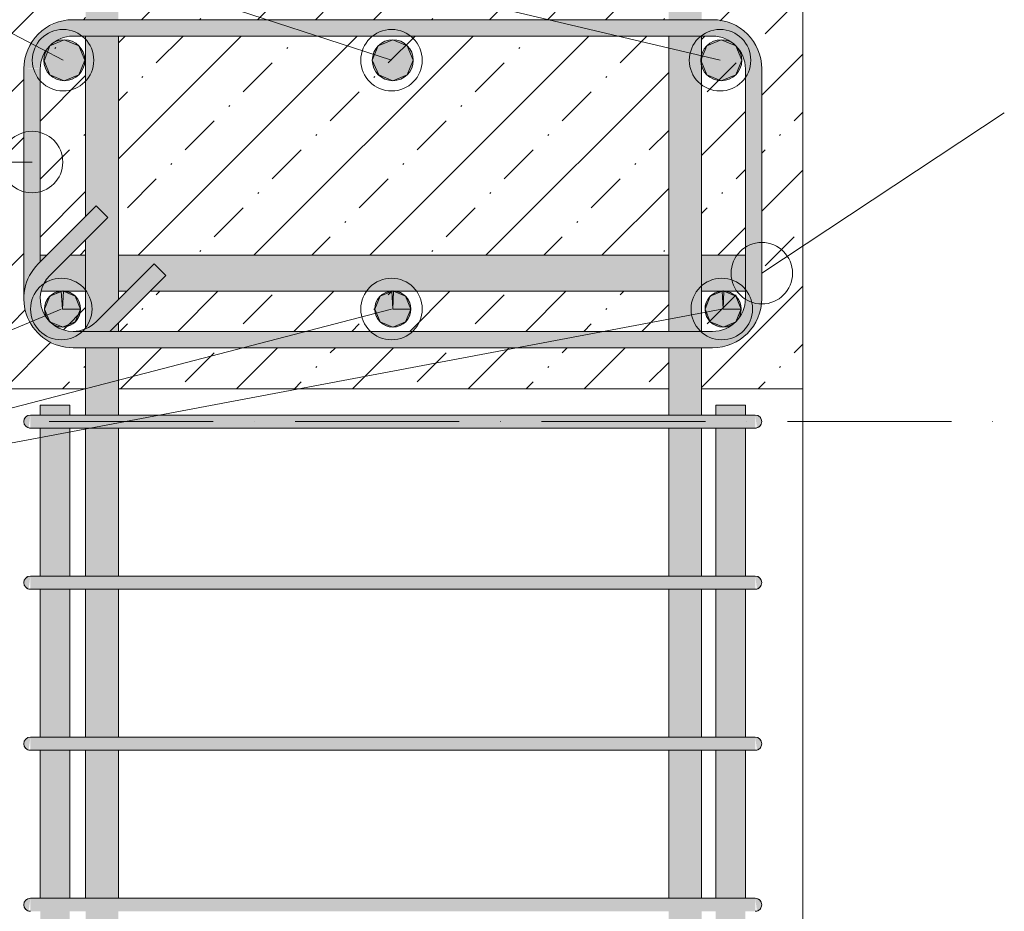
# Model space of a CAD drawing. Header units: millimetres. Extents: x 4307 to 42792, y 1610 to 10025.
# Tile 186 of 256: x 27099 to 27699, y 5301 to 5845. Entities that reach past the tile are written whole.
import ezdxf

# ---------------------------------------------------------------- set-up
doc = ezdxf.new("R2010")
doc.units = ezdxf.units.MM
doc.linetypes.add('Čerchovaná', pattern=[150, 100, -25, 0, -25])
for name, color, linetype, lineweight in [('A-FLOR-LEVL', 51, 'Continuous', 5), ('S-BEAM', 12, 'Continuous', 9), ('S-COLS', 52, 'Continuous', 9), ('S-RBAR', 171, 'Continuous', 5), ('S-RBAR-IDEN', 171, 'Continuous', 5)]:
    doc.layers.add(name, color=color, linetype=linetype, lineweight=lineweight)

msp = doc.modelspace()

# ---------------------------------------------------------------- hatches: boundary and pattern name
at = {"layer": 'S-BEAM', "lineweight": 5}
h = msp.add_hatch(dxfattribs=at)
h.set_pattern_fill('FP_2', color=256, style=0, pattern_type=2)
h.set_pattern_definition([(45, (27111.52, 5500.453), (-35.3553, 35.3553), []), (45, (27146.873, 5500.453), (-17.6777, 53.033), [25, -12.5, 0.8382, -11.662])])
h.paths.add_polyline_path([(27076.46, 5620), (27139.14, 5620), (27139.14, 5645), (27130.83, 5645.08), (27123.69, 5646.02), (27116.46, 5649.02), (27110.25, 5653.79), (27105.12, 5660.86), (27102.48, 5667.24), (27101.46, 5675), (27101.46, 5815), (27102.48, 5822.76), (27105.48, 5830), (27110.25, 5836.21), (27117.32, 5841.34), (27124.39, 5844.07), (27131.46, 5845), (27139.14, 5845), (27139.14, 5870), (27076.46, 5870), (27076.46, 5643.46)])
h.paths.add_polyline_path([(27576.46, 5620), (27576.46, 5870), (27514.68, 5870), (27514.68, 5845), (27521.46, 5845), (27529.22, 5843.98), (27537.14, 5840.46), (27542.67, 5836.21), (27547.8, 5829.14), (27550.44, 5822.76), (27551.46, 5815), (27551.46, 5675), (27550.04, 5666.27), (27547.44, 5660), (27542.67, 5653.79), (27535.6, 5648.66), (27529.22, 5646.02), (27521.46, 5645), (27514.68, 5645), (27514.68, 5620), (27575.84, 5620)])
h.paths.add_polyline_path([(27494.68, 5620), (27494.68, 5645), (27159.14, 5645), (27159.14, 5620), (27472.65, 5620)])
h.paths.add_polyline_path([(27163.08, 5655), (27494.68, 5655), (27494.68, 5679.45), (27178.33, 5679.45), (27159.14, 5660.25), (27159.14, 5655)])
h.paths.add_polyline_path([(27514.68, 5655), (27521.46, 5655), (27526.64, 5655.68), (27531.46, 5657.68), (27535.6, 5660.86), (27538.78, 5665), (27540.88, 5670.61), (27541.46, 5675), (27541.46, 5679.45), (27514.68, 5679.45), (27514.68, 5655.68)])
h.paths.add_polyline_path([(27131.46, 5655), (27137.28, 5655.95), (27139.14, 5657.03), (27139.14, 5679.45), (27112.04, 5679.45), (27111.49, 5674.79), (27112.14, 5669.82), (27114.14, 5665), (27117.94, 5660.38), (27121.46, 5657.68), (27126.28, 5655.68), (27130.83, 5655.08)])
h.paths.add_polyline_path([(27159.14, 5674.39), (27164.19, 5679.45), (27159.14, 5679.45)])
h.paths.add_polyline_path([(27111.49, 5701.45), (27115.48, 5701.45), (27139.14, 5725.1), (27139.14, 5835), (27131.46, 5835), (27126.28, 5834.32), (27121.46, 5832.32), (27117.32, 5829.14), (27114.14, 5825), (27112.11, 5819.93), (27111.46, 5815), (27111.46, 5701.45)])
h.paths.add_polyline_path([(27139.14, 5701.45), (27139.14, 5710.96), (27129.62, 5701.45)])
h.paths.add_polyline_path([(27541.46, 5701.45), (27541.46, 5815), (27540.78, 5820.18), (27538.78, 5825), (27535.6, 5829.14), (27531.46, 5832.32), (27526.64, 5834.32), (27521.46, 5835), (27514.68, 5835), (27514.68, 5701.45), (27524.24, 5701.45)])
h.paths.add_polyline_path([(27163.08, 5701.45), (27494.68, 5701.45), (27494.68, 5835), (27159.14, 5835), (27159.14, 5701.45)])
h.paths.add_polyline_path([(27317.86, 5845), (27494.68, 5845), (27494.68, 5870), (27159.14, 5870), (27159.14, 5845), (27214.68, 5845)])
at = {"layer": 'S-RBAR'}
h = msp.add_hatch(color=7, dxfattribs=at)
h.paths.add_polyline_path([(27139.14, 4820), (27159.14, 4820), (27159.14, 4908.83), (27139.14, 4908.83), (27139.14, 4856.1)])
h.paths.add_polyline_path([(27159.14, 4916.83), (27159.14, 5007), (27139.14, 5007), (27139.14, 4916.83)])
h.paths.add_polyline_path([(27139.14, 5015), (27159.14, 5015), (27159.14, 5105.17), (27139.14, 5105.17), (27139.14, 5073.3)])
h.paths.add_polyline_path([(27159.14, 5113.17), (27159.14, 5203.33), (27139.14, 5203.33), (27139.14, 5113.17)])
h.paths.add_polyline_path([(27159.14, 5211.33), (27159.14, 5301.5), (27139.14, 5301.5), (27139.14, 5211.33)])
h.paths.add_polyline_path([(27139.14, 5309.5), (27159.14, 5309.5), (27159.14, 5399.67), (27139.14, 5399.67), (27139.14, 5399.11)])
h.paths.add_polyline_path([(27159.14, 5407.67), (27159.14, 5497.83), (27139.14, 5497.83), (27139.14, 5407.67)])
h.paths.add_polyline_path([(27139.14, 5505.83), (27159.14, 5505.83), (27159.14, 5596), (27139.14, 5596), (27139.14, 5507.71)])
h.paths.add_polyline_path([(27159.14, 5604), (27159.14, 5645), (27139.14, 5645), (27139.14, 5604)])
h.paths.add_polyline_path([(27159.14, 5655), (27159.14, 5660.25), (27153.89, 5655)])
h.paths.add_polyline_path([(27139.14, 5656.72), (27141.46, 5657.68), (27146.46, 5661.72), (27159.14, 5674.39), (27159.14, 5835), (27139.14, 5835), (27139.14, 5725.1), (27145.6, 5731.57), (27152.67, 5724.5), (27139.14, 5710.96), (27139.14, 5657.03)])
h.paths.add_polyline_path([(27159.14, 5845), (27159.14, 5916), (27139.14, 5916), (27139.14, 5845)])
h.paths.add_polyline_path([(27159.14, 5924), (27159.14, 6016), (27139.14, 6016), (27139.14, 5924)])
h.paths.add_polyline_path([(27139.14, 6024), (27159.14, 6024), (27159.14, 6116), (27139.14, 6116), (27139.14, 6050.71)])
h.paths.add_polyline_path([(27139.14, 6124), (27159.14, 6124), (27159.14, 6216), (27139.14, 6216), (27139.14, 6159.31)])
h.paths.add_polyline_path([(27139.14, 6224), (27159.14, 6224), (27159.14, 6316), (27139.14, 6316), (27139.14, 6267.91)])
h.paths.add_polyline_path([(27159.14, 6324), (27159.14, 6416), (27139.14, 6416), (27139.14, 6324)])
h.paths.add_polyline_path([(27159.14, 6424), (27159.14, 6516), (27139.14, 6516), (27139.14, 6424)])
h.paths.add_polyline_path([(27159.14, 6524), (27159.14, 6616), (27139.14, 6616), (27139.14, 6524)])
h.paths.add_polyline_path([(27159.14, 6624), (27159.14, 6670), (27139.14, 6670), (27139.14, 6624)])
h = msp.add_hatch(color=7, dxfattribs=at)
h.paths.add_polyline_path([(27139.14, 4820), (27159.14, 4820), (27159.14, 4908.83), (27139.14, 4908.83), (27139.14, 4856.1)])
h.paths.add_polyline_path([(27159.14, 4916.83), (27159.14, 5007), (27139.14, 5007), (27139.14, 4916.83)])
h.paths.add_polyline_path([(27139.14, 5015), (27159.14, 5015), (27159.14, 5105.17), (27139.14, 5105.17), (27139.14, 5073.3)])
h.paths.add_polyline_path([(27159.14, 5113.17), (27159.14, 5203.33), (27139.14, 5203.33), (27139.14, 5113.17)])
h.paths.add_polyline_path([(27159.14, 5211.33), (27159.14, 5301.5), (27139.14, 5301.5), (27139.14, 5211.33)])
h.paths.add_polyline_path([(27139.14, 5309.5), (27159.14, 5309.5), (27159.14, 5399.67), (27139.14, 5399.67), (27139.14, 5399.11)])
h.paths.add_polyline_path([(27159.14, 5407.67), (27159.14, 5497.83), (27139.14, 5497.83), (27139.14, 5407.67)])
h.paths.add_polyline_path([(27139.14, 5505.83), (27159.14, 5505.83), (27159.14, 5596), (27139.14, 5596), (27139.14, 5507.71)])
h.paths.add_polyline_path([(27159.14, 5604), (27159.14, 5645), (27139.14, 5645), (27139.14, 5604)])
h.paths.add_polyline_path([(27159.14, 5655), (27159.14, 5660.25), (27153.89, 5655)])
h.paths.add_polyline_path([(27139.14, 5656.72), (27141.46, 5657.68), (27146.46, 5661.72), (27159.14, 5674.39), (27159.14, 5835), (27139.14, 5835), (27139.14, 5725.1), (27145.6, 5731.57), (27152.67, 5724.5), (27139.14, 5710.96), (27139.14, 5657.03)])
h.paths.add_polyline_path([(27159.14, 5845), (27159.14, 5916), (27139.14, 5916), (27139.14, 5845)])
h.paths.add_polyline_path([(27159.14, 5924), (27159.14, 6016), (27139.14, 6016), (27139.14, 5924)])
h.paths.add_polyline_path([(27139.14, 6024), (27159.14, 6024), (27159.14, 6116), (27139.14, 6116), (27139.14, 6050.71)])
h.paths.add_polyline_path([(27139.14, 6124), (27159.14, 6124), (27159.14, 6216), (27139.14, 6216), (27139.14, 6159.31)])
h.paths.add_polyline_path([(27139.14, 6224), (27159.14, 6224), (27159.14, 6316), (27139.14, 6316), (27139.14, 6267.91)])
h.paths.add_polyline_path([(27159.14, 6324), (27159.14, 6416), (27139.14, 6416), (27139.14, 6324)])
h.paths.add_polyline_path([(27159.14, 6424), (27159.14, 6516), (27139.14, 6516), (27139.14, 6424)])
h.paths.add_polyline_path([(27159.14, 6524), (27159.14, 6616), (27139.14, 6616), (27139.14, 6524)])
h.paths.add_polyline_path([(27159.14, 6624), (27159.14, 6670), (27139.14, 6670), (27139.14, 6624)])
h = msp.add_hatch(color=7, dxfattribs=at)
h.paths.add_polyline_path([(27494.68, 4820), (27514.68, 4820), (27514.68, 4908.83), (27494.68, 4908.83), (27494.68, 4856.1)])
h.paths.add_polyline_path([(27514.68, 4916.83), (27514.68, 5007), (27494.68, 5007), (27494.68, 4916.83)])
h.paths.add_polyline_path([(27514.68, 5015), (27514.68, 5105.17), (27494.68, 5105.17), (27494.68, 5015)])
h.paths.add_polyline_path([(27514.68, 5113.17), (27514.68, 5203.33), (27494.68, 5203.33), (27494.68, 5113.17)])
h.paths.add_polyline_path([(27514.68, 5211.33), (27514.68, 5301.5), (27494.68, 5301.5), (27494.68, 5211.33)])
h.paths.add_polyline_path([(27494.68, 5309.5), (27514.68, 5309.5), (27514.68, 5399.67), (27494.68, 5399.67)])
h.paths.add_polyline_path([(27514.68, 5407.67), (27514.68, 5497.83), (27494.68, 5497.83), (27494.68, 5407.67)])
h.paths.add_polyline_path([(27494.68, 5505.83), (27514.68, 5505.83), (27514.68, 5596), (27494.68, 5596), (27494.68, 5507.71)])
h.paths.add_polyline_path([(27514.68, 5604), (27514.68, 5645), (27494.68, 5645), (27494.68, 5604)])
h.paths.add_polyline_path([(27498.44, 5655), (27514.68, 5655), (27514.68, 5835), (27494.68, 5835), (27494.68, 5655)])
h.paths.add_polyline_path([(27498.44, 5845), (27514.68, 5845), (27514.68, 5916), (27494.68, 5916), (27494.68, 5845)])
h.paths.add_polyline_path([(27494.68, 5924), (27514.68, 5924), (27514.68, 6016), (27494.68, 6016), (27494.68, 5942.11)])
h.paths.add_polyline_path([(27514.68, 6024), (27514.68, 6116), (27494.68, 6116), (27494.68, 6024)])
h.paths.add_polyline_path([(27514.68, 6124), (27514.68, 6216), (27494.68, 6216), (27494.68, 6124)])
h.paths.add_polyline_path([(27514.68, 6224), (27514.68, 6316), (27494.68, 6316), (27494.68, 6224)])
h.paths.add_polyline_path([(27514.68, 6324), (27514.68, 6416), (27494.68, 6416), (27494.68, 6324)])
h.paths.add_polyline_path([(27514.68, 6424), (27514.68, 6516), (27494.68, 6516), (27494.68, 6424)])
h.paths.add_polyline_path([(27494.68, 6524), (27514.68, 6524), (27514.68, 6616), (27494.68, 6616), (27494.68, 6593.72)])
h.paths.add_polyline_path([(27494.68, 6624), (27514.68, 6624), (27514.68, 6670), (27494.68, 6670)])
h = msp.add_hatch(color=7, dxfattribs=at)
h.paths.add_polyline_path([(27494.68, 4820), (27514.68, 4820), (27514.68, 4908.83), (27494.68, 4908.83), (27494.68, 4856.1)])
h.paths.add_polyline_path([(27514.68, 4916.83), (27514.68, 5007), (27494.68, 5007), (27494.68, 4916.83)])
h.paths.add_polyline_path([(27514.68, 5015), (27514.68, 5105.17), (27494.68, 5105.17), (27494.68, 5015)])
h.paths.add_polyline_path([(27514.68, 5113.17), (27514.68, 5203.33), (27494.68, 5203.33), (27494.68, 5113.17)])
h.paths.add_polyline_path([(27514.68, 5211.33), (27514.68, 5301.5), (27494.68, 5301.5), (27494.68, 5211.33)])
h.paths.add_polyline_path([(27494.68, 5309.5), (27514.68, 5309.5), (27514.68, 5399.67), (27494.68, 5399.67)])
h.paths.add_polyline_path([(27514.68, 5407.67), (27514.68, 5497.83), (27494.68, 5497.83), (27494.68, 5407.67)])
h.paths.add_polyline_path([(27494.68, 5505.83), (27514.68, 5505.83), (27514.68, 5596), (27494.68, 5596), (27494.68, 5507.71)])
h.paths.add_polyline_path([(27514.68, 5604), (27514.68, 5645), (27494.68, 5645), (27494.68, 5604)])
h.paths.add_polyline_path([(27498.44, 5655), (27514.68, 5655), (27514.68, 5835), (27494.68, 5835), (27494.68, 5655)])
h.paths.add_polyline_path([(27498.44, 5845), (27514.68, 5845), (27514.68, 5916), (27494.68, 5916), (27494.68, 5845)])
h.paths.add_polyline_path([(27494.68, 5924), (27514.68, 5924), (27514.68, 6016), (27494.68, 6016), (27494.68, 5942.11)])
h.paths.add_polyline_path([(27514.68, 6024), (27514.68, 6116), (27494.68, 6116), (27494.68, 6024)])
h.paths.add_polyline_path([(27514.68, 6124), (27514.68, 6216), (27494.68, 6216), (27494.68, 6124)])
h.paths.add_polyline_path([(27514.68, 6224), (27514.68, 6316), (27494.68, 6316), (27494.68, 6224)])
h.paths.add_polyline_path([(27514.68, 6324), (27514.68, 6416), (27494.68, 6416), (27494.68, 6324)])
h.paths.add_polyline_path([(27514.68, 6424), (27514.68, 6516), (27494.68, 6516), (27494.68, 6424)])
h.paths.add_polyline_path([(27494.68, 6524), (27514.68, 6524), (27514.68, 6616), (27494.68, 6616), (27494.68, 6593.72)])
h.paths.add_polyline_path([(27494.68, 6624), (27514.68, 6624), (27514.68, 6670), (27494.68, 6670)])
for color, points in [(7, [(27101.46, 5815), (27111.49, 5815.21), (27112.14, 5820.18), (27114.14, 5825), (27117.32, 5829.14), (27121.46, 5832.32), (27126.28, 5834.32), (27131.46, 5835), (27131.46, 5845), (27123.69, 5843.98), (27115.57, 5840.3), (27110.25, 5836.21), (27105.48, 5830), (27102.48, 5822.76), (27102.11, 5819.93)]), (7, [(27511.34, 5835), (27521.46, 5835), (27521.46, 5845), (27131.46, 5845), (27131.46, 5835), (27498.44, 5835)]), (7, [(27551.46, 5815), (27550.04, 5823.73), (27547.44, 5830), (27542.67, 5836.21), (27535.6, 5841.34), (27529.22, 5843.98), (27521.46, 5845), (27521.46, 5835), (27526.64, 5834.32), (27531.46, 5832.32), (27535.6, 5829.14), (27538.78, 5825), (27540.81, 5819.93), (27541.46, 5815), (27550.04, 5815)]), (256, [(27126.16, 5807.8), (27134.99, 5811.46), (27138.66, 5820.3), (27134.99, 5829.14), (27126.16, 5832.8), (27117.32, 5829.14), (27113.81, 5819.93), (27117.32, 5811.46)]), (256, [(27326.46, 5807.8), (27335.3, 5811.46), (27338.96, 5820.3), (27335.3, 5829.14), (27326.46, 5832.8), (27317.62, 5829.14), (27313.96, 5820.3), (27317.86, 5811.36)]), (256, [(27526.76, 5807.8), (27535.6, 5811.46), (27539.26, 5820.3), (27535.6, 5829.14), (27526.76, 5832.8), (27517.92, 5829.14), (27514.26, 5820.3), (27517.92, 5811.46), (27524.24, 5808.85)]), (7, [(27101.46, 5675), (27102.48, 5682.76), (27105.48, 5690), (27111.46, 5697.76), (27111.46, 5815), (27101.46, 5815), (27101.46, 5677.4)]), (7, [(27550.04, 5675), (27551.46, 5675), (27551.46, 5815), (27541.46, 5815), (27541.46, 5675)]), (7, [(27117.32, 5689.14), (27152.67, 5724.5), (27145.6, 5731.57), (27110.25, 5696.21), (27111.49, 5694.97)]), (7, [(27131.46, 5645), (27131.46, 5655), (27126.28, 5655.68), (27121.46, 5657.68), (27117.32, 5660.86), (27114.14, 5665), (27112.04, 5670.61), (27111.49, 5675.21), (27112.14, 5680.18), (27114.14, 5685), (27117.32, 5689.14), (27110.25, 5696.21), (27105.48, 5690), (27102.48, 5682.76), (27101.46, 5675), (27102.49, 5667.21), (27105.48, 5660), (27110.25, 5653.79), (27116.46, 5649.02), (27124.39, 5645.93), (27130.83, 5645.08)]), (7, [(27151.46, 5655), (27153.89, 5655), (27188.03, 5689.14), (27180.96, 5696.21), (27145.6, 5660.86), (27150.18, 5656.28)]), (256, [(27125.1, 5657.64), (27132.87, 5660.86), (27136.1, 5668.64), (27132.87, 5676.41), (27125.1, 5679.64), (27117.32, 5676.41), (27114.1, 5668.64), (27117.32, 5660.86), (27124.39, 5657.93)]), (256, [(27125.1, 5657.64), (27132.87, 5660.86), (27136.1, 5668.64), (27132.87, 5676.41), (27125.56, 5679.45), (27124.39, 5679.34), (27117.32, 5676.41), (27114.14, 5668.53), (27117.32, 5660.86), (27124.39, 5657.93)]), (256, [(27326.46, 5657.64), (27334.24, 5660.86), (27337.46, 5668.64), (27334.24, 5676.41), (27326.46, 5679.64), (27318.68, 5676.41), (27315.46, 5668.64), (27318.68, 5660.86)]), (256, [(27326.46, 5657.64), (27334.24, 5660.86), (27337.46, 5668.64), (27334.24, 5676.41), (27326.92, 5679.45), (27326, 5679.45), (27318.68, 5676.41), (27315.46, 5668.64), (27318.68, 5660.86)]), (256, [(27527.82, 5657.64), (27535.6, 5660.86), (27538.82, 5668.64), (27535.6, 5676.41), (27527.82, 5679.64), (27520.05, 5676.41), (27516.82, 5668.64), (27520.05, 5660.86), (27524.24, 5659.12)]), (256, [(27527.82, 5657.64), (27535.6, 5660.86), (27538.78, 5668.74), (27535.6, 5676.41), (27528.28, 5679.45), (27527.36, 5679.45), (27520.05, 5676.41), (27516.82, 5668.64), (27520.05, 5660.86), (27527.72, 5657.68)]), (7, [(27521.46, 5645), (27529.22, 5646.02), (27537.14, 5649.54), (27542.67, 5653.79), (27547.8, 5660.86), (27550.44, 5667.24), (27551.46, 5675), (27541.46, 5675), (27540.78, 5669.82), (27538.78, 5665), (27535.6, 5660.86), (27531.46, 5657.68), (27526.64, 5655.68), (27521.46, 5655), (27521.46, 5646.02)]), (7, [(27140.95, 5655), (27151.46, 5655), (27145.6, 5660.86), (27141.46, 5657.68), (27136.64, 5655.68), (27131.46, 5655), (27139.22, 5655)]), (7, [(27511.34, 5645), (27521.46, 5645), (27521.46, 5655), (27131.46, 5655), (27131.46, 5645), (27498.44, 5645)]), (7, [(27104.42, 5596.14), (27105.46, 5604), (27103.46, 5603.46), (27102, 5602), (27101.46, 5600), (27102, 5598), (27103.46, 5596.54)]), (7, [(27114.56, 5596), (27125.46, 5596), (27125.46, 5604), (27105.46, 5604), (27105.46, 5596), (27111.49, 5596)]), (7, [(27125.46, 5596), (27527.46, 5596), (27527.46, 5604), (27125.46, 5604)]), (7, [(27543.77, 5596), (27547.46, 5596.14), (27547.46, 5604), (27527.46, 5604), (27527.46, 5596), (27541.6, 5596)]), (7, [(27548.49, 5596.14), (27549.46, 5596.54), (27550.92, 5598), (27551.46, 5600), (27550.92, 5602), (27549.46, 5603.46), (27547.46, 5604), (27548.12, 5598.96)]), (7, [(27104.42, 5497.97), (27105.46, 5505.83), (27103.46, 5505.3), (27102, 5503.83), (27101.46, 5501.83), (27102, 5499.83), (27103.46, 5498.37)]), (7, [(27114.56, 5497.83), (27125.46, 5497.83), (27125.46, 5505.83), (27105.46, 5505.83), (27105.46, 5497.83), (27111.49, 5497.83)]), (7, [(27524.24, 5497.83), (27527.46, 5497.83), (27527.46, 5505.83), (27125.46, 5505.83), (27125.46, 5497.83), (27317.86, 5497.83)]), (7, [(27543.77, 5497.83), (27547.46, 5497.97), (27547.46, 5505.83), (27527.46, 5505.83), (27527.46, 5497.83), (27541.6, 5497.83)]), (7, [(27548.49, 5497.97), (27549.46, 5498.37), (27550.92, 5499.83), (27551.46, 5501.83), (27550.92, 5503.83), (27549.46, 5505.3), (27547.46, 5505.83), (27548.12, 5500.8)]), (7, [(27104.42, 5399.8), (27105.46, 5407.67), (27103.46, 5407.13), (27102, 5405.67), (27101.46, 5403.67), (27102, 5401.67), (27103.46, 5400.2)]), (7, [(27121.63, 5399.67), (27125.46, 5399.67), (27125.46, 5407.67), (27105.46, 5407.67), (27105.46, 5399.67), (27121.31, 5399.67)]), (7, [(27524.24, 5399.67), (27527.46, 5399.67), (27527.46, 5407.67), (27125.46, 5407.67), (27125.46, 5399.67), (27317.86, 5399.67)]), (7, [(27545.94, 5399.67), (27547.46, 5399.8), (27547.46, 5407.67), (27527.46, 5407.67), (27527.46, 5399.67), (27543.77, 5399.67)]), (7, [(27548.49, 5399.8), (27549.46, 5400.2), (27550.92, 5401.67), (27551.46, 5403.67), (27550.92, 5405.67), (27549.46, 5407.13), (27547.46, 5407.67), (27548.12, 5402.63)]), (7, [(27104.42, 5301.64), (27105.46, 5309.5), (27103.46, 5308.96), (27102, 5307.5), (27101.46, 5305.5), (27102, 5303.5), (27103.46, 5302.04)]), (7, [(27111.32, 5301.5), (27125.46, 5301.5), (27125.46, 5309.5), (27105.46, 5309.5), (27105.46, 5301.5), (27109.15, 5301.5)]), (7, [(27125.46, 5301.5), (27527.46, 5301.5), (27527.46, 5309.5), (27125.46, 5309.5)]), (7, [(27545.94, 5301.5), (27547.46, 5301.64), (27547.46, 5309.5), (27527.46, 5309.5), (27527.46, 5301.5), (27543.77, 5301.5)]), (7, [(27548.49, 5301.64), (27549.46, 5302.04), (27550.92, 5303.5), (27551.46, 5305.5), (27550.92, 5307.5), (27549.46, 5308.96), (27547.46, 5309.5), (27548.12, 5304.46)])]:
    msp.add_hatch(color=color, dxfattribs=at).paths.add_polyline_path(points)
h = msp.add_hatch(color=256, dxfattribs=at)
edge = h.paths.add_edge_path()
edge.add_arc((27126.16, 5820.3), 12.5, 0, 360)
h = msp.add_hatch(color=256, dxfattribs=at)
edge = h.paths.add_edge_path()
edge.add_arc((27326.46, 5820.3), 12.5, 0, 360)
h = msp.add_hatch(color=256, dxfattribs=at)
edge = h.paths.add_edge_path()
edge.add_arc((27526.76, 5820.3), 12.5, 0, 360)
h = msp.add_hatch(color=7, dxfattribs=at)
h.paths.add_polyline_path([(27114.14, 5679.45), (27139.14, 5679.45), (27139.14, 5701.45), (27129.62, 5701.45), (27117.32, 5689.14), (27113.8, 5684.18), (27112.14, 5679.45)])
h.paths.add_polyline_path([(27178.33, 5679.45), (27494.68, 5679.45), (27494.68, 5701.45), (27159.14, 5701.45), (27159.14, 5679.45), (27164.19, 5679.45), (27180.96, 5696.21), (27188.03, 5689.14)])
h.paths.add_polyline_path([(27524.24, 5679.45), (27541.46, 5679.45), (27541.46, 5701.45), (27514.68, 5701.45), (27514.68, 5679.45)])
h.paths.add_polyline_path([(27111.46, 5697.43), (27115.48, 5701.45), (27111.46, 5701.45), (27111.46, 5697.76)])
h = msp.add_hatch(color=256, dxfattribs=at)
edge = h.paths.add_edge_path()
edge.add_arc((27125.1, 5668.64), 11, 0, 360)
h = msp.add_hatch(color=256, dxfattribs=at)
edge = h.paths.add_edge_path()
edge.add_arc((27125.1, 5668.64), 11, 94.10784, 360)
edge.add_line((27136.1, 5668.64), (27125.1, 5668.64))
edge.add_line((27125.1, 5668.64), (27124.31, 5679.61))
h = msp.add_hatch(color=256, dxfattribs=at)
edge = h.paths.add_edge_path()
edge.add_arc((27125.1, 5668.64), 11, 0, 87.33597)
edge.add_line((27125.61, 5679.62), (27125.1, 5668.64))
edge.add_line((27125.1, 5668.64), (27136.1, 5668.64))
h = msp.add_hatch(color=256, dxfattribs=at)
edge = h.paths.add_edge_path()
edge.add_arc((27326.46, 5668.64), 11, 0, 360)
h = msp.add_hatch(color=256, dxfattribs=at)
edge = h.paths.add_edge_path()
edge.add_arc((27326.46, 5668.64), 11, 92.66403, 360)
edge.add_line((27337.46, 5668.64), (27326.46, 5668.64))
edge.add_line((27326.46, 5668.64), (27325.95, 5679.62))
h = msp.add_hatch(color=256, dxfattribs=at)
edge = h.paths.add_edge_path()
edge.add_arc((27326.46, 5668.64), 11, 0, 87.33597)
edge.add_line((27326.97, 5679.62), (27326.46, 5668.64))
edge.add_line((27326.46, 5668.64), (27337.46, 5668.64))
h = msp.add_hatch(color=256, dxfattribs=at)
edge = h.paths.add_edge_path()
edge.add_arc((27527.82, 5668.64), 11, 0, 360)
h = msp.add_hatch(color=256, dxfattribs=at)
edge = h.paths.add_edge_path()
edge.add_arc((27527.82, 5668.64), 11, 92.66403, 360)
edge.add_line((27538.82, 5668.64), (27527.82, 5668.64))
edge.add_line((27527.82, 5668.64), (27527.31, 5679.62))
h = msp.add_hatch(color=256, dxfattribs=at)
edge = h.paths.add_edge_path()
edge.add_arc((27527.82, 5668.64), 11, 0, 87.33597)
edge.add_line((27528.33, 5679.62), (27527.82, 5668.64))
edge.add_line((27527.82, 5668.64), (27538.82, 5668.64))
h = msp.add_hatch(color=7, dxfattribs=at)
h.paths.add_polyline_path([(27121.31, 2605), (27129.51, 2605), (27129.51, 2651), (27111.51, 2651), (27111.51, 2605), (27117.81, 2605)])
h.paths.add_polyline_path([(27111.51, 2659), (27129.51, 2659), (27129.51, 2749.17), (27111.51, 2749.17), (27111.51, 2684.08)])
h.paths.add_polyline_path([(27117.81, 2757.17), (27129.51, 2757.17), (27129.51, 2847.33), (27111.51, 2847.33), (27111.51, 2757.17), (27114.56, 2757.17)])
h.paths.add_polyline_path([(27111.51, 2855.33), (27129.51, 2855.33), (27129.51, 2945.5), (27111.51, 2945.5), (27111.51, 2901.28)])
h.paths.add_polyline_path([(27117.81, 2953.5), (27129.51, 2953.5), (27129.51, 3043.67), (27111.51, 3043.67), (27111.51, 2953.5), (27114.56, 2953.5)])
h.paths.add_polyline_path([(27117.81, 3051.67), (27129.51, 3051.67), (27129.51, 3141.83), (27111.51, 3141.83), (27111.51, 3051.67), (27114.56, 3051.67)])
h.paths.add_polyline_path([(27111.51, 3149.83), (27129.51, 3149.83), (27129.51, 3240), (27111.51, 3240), (27111.51, 3227.09)])
h.paths.add_polyline_path([(27111.51, 3248), (27129.51, 3248), (27129.51, 3338.17), (27111.51, 3338.17), (27111.51, 3335.69)])
h.paths.add_polyline_path([(27111.51, 3346.17), (27129.51, 3346.17), (27129.51, 3436.33), (27111.51, 3436.33), (27111.51, 3389.99)])
h.paths.add_polyline_path([(27129.51, 3444.33), (27129.51, 3534.5), (27111.51, 3534.5), (27111.51, 3444.33), (27125.46, 3444.33)])
h.paths.add_polyline_path([(27117.81, 3542.5), (27129.51, 3542.5), (27129.51, 3632.67), (27111.51, 3632.67), (27111.51, 3542.5), (27114.56, 3542.5)])
h.paths.add_polyline_path([(27117.81, 3640.67), (27129.51, 3640.67), (27129.51, 3730.83), (27111.51, 3730.83), (27111.51, 3640.67), (27114.56, 3640.67)])
h.paths.add_polyline_path([(27111.51, 3738.83), (27129.51, 3738.83), (27129.51, 3829), (27111.51, 3829), (27111.51, 3770.09)])
h.paths.add_polyline_path([(27111.51, 3837), (27129.51, 3837), (27129.51, 3927.17), (27111.51, 3927.17), (27111.51, 3878.69)])
h.paths.add_polyline_path([(27111.51, 3935.17), (27129.51, 3935.17), (27129.51, 4025.33), (27111.51, 4025.33), (27111.51, 3987.29)])
h.paths.add_polyline_path([(27111.51, 4033.33), (27129.51, 4033.33), (27129.51, 4123.5), (27111.51, 4123.5), (27111.51, 4095.89)])
h.paths.add_polyline_path([(27117.81, 4131.5), (27129.51, 4131.5), (27129.51, 4221.67), (27111.51, 4221.67), (27111.51, 4131.5), (27114.56, 4131.5)])
h.paths.add_polyline_path([(27111.51, 4229.67), (27129.51, 4229.67), (27129.51, 4319.83), (27111.51, 4319.83), (27111.51, 4313.1)])
h.paths.add_polyline_path([(27111.51, 4327.83), (27129.51, 4327.83), (27129.51, 4418), (27111.51, 4418), (27111.51, 4367.4)])
h.paths.add_polyline_path([(27129.51, 4426), (27129.51, 4516.17), (27111.51, 4516.17), (27111.51, 4426), (27125.46, 4426)])
h.paths.add_polyline_path([(27111.51, 4524.17), (27129.51, 4524.17), (27129.51, 4614.33), (27111.51, 4614.33), (27111.51, 4530.3)])
h.paths.add_polyline_path([(27111.51, 4622.33), (27129.51, 4622.33), (27129.51, 4712.5), (27111.51, 4712.5), (27111.51, 4638.9)])
h.paths.add_polyline_path([(27111.51, 4720.5), (27129.51, 4720.5), (27129.51, 4810.67), (27111.51, 4810.67), (27111.51, 4747.5)])
h.paths.add_polyline_path([(27111.51, 4818.67), (27129.51, 4818.67), (27129.51, 4908.83), (27111.51, 4908.83), (27111.51, 4856.1)])
h.paths.add_polyline_path([(27117.81, 4916.83), (27129.51, 4916.83), (27129.51, 5007), (27111.51, 5007), (27111.51, 4916.83), (27114.56, 4916.83)])
h.paths.add_polyline_path([(27117.81, 5015), (27129.51, 5015), (27129.51, 5105.17), (27111.51, 5105.17), (27111.51, 5015), (27114.56, 5015)])
h.paths.add_polyline_path([(27111.51, 5113.17), (27129.51, 5113.17), (27129.51, 5203.33), (27111.51, 5203.33), (27111.51, 5181.9)])
h.paths.add_polyline_path([(27111.51, 5211.33), (27129.51, 5211.33), (27129.51, 5301.5), (27111.51, 5301.5), (27111.51, 5290.5)])
h.paths.add_polyline_path([(27117.81, 5309.5), (27129.51, 5309.5), (27129.51, 5399.67), (27111.51, 5399.67), (27111.51, 5309.5), (27114.56, 5309.5)])
h.paths.add_polyline_path([(27111.51, 5407.67), (27129.51, 5407.67), (27129.51, 5497.83), (27111.51, 5497.83), (27111.51, 5453.41)])
h.paths.add_polyline_path([(27117.81, 5505.83), (27129.51, 5505.83), (27129.51, 5596), (27111.51, 5596), (27111.51, 5505.83), (27114.56, 5505.83)])
h.paths.add_polyline_path([(27129.51, 5604), (27129.51, 5610), (27111.51, 5610), (27111.51, 5604), (27125.46, 5604)])
h = msp.add_hatch(color=7, dxfattribs=at)
h.paths.add_polyline_path([(27523.41, 2605), (27541.41, 2605), (27541.41, 2651), (27523.41, 2651)])
h.paths.add_polyline_path([(27541.41, 2659), (27541.41, 2749.17), (27523.41, 2749.17), (27523.41, 2659), (27538.36, 2659)])
h.paths.add_polyline_path([(27538.36, 2757.17), (27541.41, 2757.17), (27541.41, 2847.33), (27523.41, 2847.33), (27523.41, 2757.17), (27535.11, 2757.17)])
h.paths.add_polyline_path([(27527.46, 2855.33), (27541.41, 2855.33), (27541.41, 2945.5), (27523.41, 2945.5), (27523.41, 2855.33), (27524.24, 2855.33)])
h.paths.add_polyline_path([(27535.11, 2953.5), (27541.41, 2953.5), (27541.41, 3043.67), (27523.41, 3043.67), (27523.41, 2953.5), (27531.29, 2953.5)])
h.paths.add_polyline_path([(27541.41, 3051.67), (27541.41, 3141.83), (27523.41, 3141.83), (27523.41, 3051.67), (27538.36, 3051.67)])
h.paths.add_polyline_path([(27531.29, 3149.83), (27541.41, 3149.83), (27541.41, 3240), (27523.41, 3240), (27523.41, 3149.83), (27527.46, 3149.83)])
h.paths.add_polyline_path([(27524.24, 3248), (27541.41, 3248), (27541.41, 3338.17), (27523.41, 3338.17), (27523.41, 3248)])
h.paths.add_polyline_path([(27527.46, 3346.17), (27541.41, 3346.17), (27541.41, 3436.33), (27523.41, 3436.33), (27523.41, 3346.17), (27524.24, 3346.17)])
h.paths.add_polyline_path([(27535.11, 3444.33), (27541.41, 3444.33), (27541.41, 3534.5), (27523.41, 3534.5), (27523.41, 3444.33), (27531.29, 3444.33)])
h.paths.add_polyline_path([(27541.41, 3542.5), (27541.41, 3632.67), (27523.41, 3632.67), (27523.41, 3542.5), (27538.36, 3542.5)])
h.paths.add_polyline_path([(27527.46, 3640.67), (27541.41, 3640.67), (27541.41, 3730.83), (27523.41, 3730.83), (27523.41, 3640.67), (27524.24, 3640.67)])
h.paths.add_polyline_path([(27524.24, 3738.83), (27541.41, 3738.83), (27541.41, 3829), (27523.41, 3829), (27523.41, 3738.83)])
h.paths.add_polyline_path([(27535.11, 3837), (27541.41, 3837), (27541.41, 3927.17), (27523.41, 3927.17), (27523.41, 3837), (27531.29, 3837)])
h.paths.add_polyline_path([(27523.41, 3935.17), (27541.41, 3935.17), (27541.41, 4025.33), (27523.41, 4025.33), (27523.41, 3987.29)])
h.paths.add_polyline_path([(27538.36, 4033.33), (27541.41, 4033.33), (27541.41, 4123.5), (27523.41, 4123.5), (27523.41, 4033.33), (27535.11, 4033.33)])
h.paths.add_polyline_path([(27527.46, 4131.5), (27541.41, 4131.5), (27541.41, 4221.67), (27523.41, 4221.67), (27523.41, 4131.5), (27524.24, 4131.5)])
h.paths.add_polyline_path([(27541.41, 4229.67), (27541.41, 4319.83), (27523.41, 4319.83), (27523.41, 4229.67), (27538.36, 4229.67)])
h.paths.add_polyline_path([(27523.41, 4327.83), (27541.41, 4327.83), (27541.41, 4418), (27523.41, 4418)])
h.paths.add_polyline_path([(27538.36, 4426), (27541.41, 4426), (27541.41, 4516.17), (27523.41, 4516.17), (27523.41, 4426), (27535.11, 4426)])
h.paths.add_polyline_path([(27523.41, 4524.17), (27541.41, 4524.17), (27541.41, 4614.33), (27523.41, 4614.33)])
h.paths.add_polyline_path([(27527.46, 4622.33), (27541.41, 4622.33), (27541.41, 4712.5), (27523.41, 4712.5), (27523.41, 4622.33), (27524.24, 4622.33)])
h.paths.add_polyline_path([(27523.41, 4720.5), (27541.41, 4720.5), (27541.41, 4810.67), (27523.41, 4810.67)])
h.paths.add_polyline_path([(27541.41, 4818.67), (27541.41, 4908.83), (27523.41, 4908.83), (27523.41, 4818.67), (27538.36, 4818.67)])
h.paths.add_polyline_path([(27538.36, 4916.83), (27541.41, 4916.83), (27541.41, 5007), (27523.41, 5007), (27523.41, 4916.83), (27535.11, 4916.83)])
h.paths.add_polyline_path([(27527.46, 5015), (27541.41, 5015), (27541.41, 5105.17), (27523.41, 5105.17), (27523.41, 5015), (27524.24, 5015)])
h.paths.add_polyline_path([(27535.11, 5113.17), (27541.41, 5113.17), (27541.41, 5203.33), (27523.41, 5203.33), (27523.41, 5113.17), (27531.29, 5113.17)])
h.paths.add_polyline_path([(27541.41, 5211.33), (27541.41, 5301.5), (27523.41, 5301.5), (27523.41, 5211.33), (27538.36, 5211.33)])
h.paths.add_polyline_path([(27523.41, 5309.5), (27541.41, 5309.5), (27541.41, 5399.67), (27523.41, 5399.67)])
h.paths.add_polyline_path([(27524.24, 5407.67), (27541.41, 5407.67), (27541.41, 5497.83), (27523.41, 5497.83), (27523.41, 5407.67)])
h.paths.add_polyline_path([(27527.46, 5505.83), (27541.41, 5505.83), (27541.41, 5596), (27523.41, 5596), (27523.41, 5505.83), (27524.24, 5505.83)])
h.paths.add_polyline_path([(27523.41, 5604), (27541.41, 5604), (27541.41, 5610), (27523.41, 5610)])

# ---------------------------------------------------------------- linework, layer by layer
at = {"layer": 'A-FLOR-LEVL', "linetype": 'Čerchovaná'}
msp.add_line((26216.31, 5600), (28576.95, 5600), dxfattribs=at)
at = {"layer": 'S-BEAM', "lineweight": 18}
for p, q in [((27576.46, 5620), (27576.46, 5870)), ((27076.46, 5620), (27139.14, 5620)), ((27159.14, 5620), (27494.68, 5620)), ((27514.68, 5620), (27576.46, 5620))]:
    msp.add_line(p, q, dxfattribs=at)
at = {"layer": 'S-COLS'}
msp.add_line((27576.46, 5620), (27576.46, 2605), dxfattribs=at)
at = {"layer": 'S-RBAR'}
for p, q in [((27521.46, 5845), (27131.46, 5845)), ((27126.16, 5832.8), (27117.32, 5829.14)), ((27134.99, 5829.14), (27126.16, 5832.8)), ((27521.46, 5835), (27131.46, 5835)), ((27139.14, 5725.1), (27139.14, 5835)), ((27139.14, 5725.1), (27139.14, 5835)), ((27159.14, 5674.39), (27159.14, 5835)), ((27159.14, 5674.39), (27159.14, 5835)), ((27326.46, 5832.8), (27317.62, 5829.14)), ((27335.3, 5829.14), (27326.46, 5832.8)), ((27494.68, 5655), (27494.68, 5835)), ((27494.68, 5655), (27494.68, 5835)), ((27514.68, 5655), (27514.68, 5835)), ((27514.68, 5655), (27514.68, 5835)), ((27526.76, 5832.8), (27517.92, 5829.14)), ((27535.6, 5829.14), (27526.76, 5832.8)), ((27117.32, 5829.14), (27113.81, 5819.93)), ((27138.66, 5820.3), (27134.99, 5829.14)), ((27317.62, 5829.14), (27313.96, 5820.3)), ((27338.96, 5820.3), (27335.3, 5829.14)), ((27517.92, 5829.14), (27514.26, 5820.3)), ((27539.26, 5820.3), (27535.6, 5829.14)), ((27113.81, 5819.93), (27117.32, 5811.46)), ((27134.99, 5811.46), (27138.66, 5820.3)), ((27313.96, 5820.3), (27317.86, 5811.36)), ((27335.3, 5811.46), (27338.96, 5820.3)), ((27514.26, 5820.3), (27517.92, 5811.46)), ((27535.6, 5811.46), (27539.26, 5820.3)), ((27101.46, 5815), (27101.46, 5675)), ((27111.46, 5815), (27111.46, 5697.43)), ((27541.46, 5675), (27541.46, 5815)), ((27551.46, 5675), (27551.46, 5815)), ((27117.32, 5811.46), (27126.16, 5807.8)), ((27126.16, 5807.8), (27134.99, 5811.46)), ((27317.86, 5811.36), (27326.46, 5807.8)), ((27326.46, 5807.8), (27335.3, 5811.46)), ((27517.92, 5811.46), (27524.24, 5808.85)), ((27524.24, 5808.85), (27526.76, 5807.8)), ((27526.76, 5807.8), (27535.6, 5811.46)), ((27145.6, 5731.57), (27110.25, 5696.21)), ((27145.6, 5731.57), (27152.67, 5724.5)), ((27152.67, 5724.5), (27117.32, 5689.14)), ((27139.14, 5656.72), (27139.14, 5710.96)), ((27139.14, 5656.72), (27139.14, 5710.96)), ((27115.48, 5701.45), (27111.49, 5701.45)), ((27139.14, 5701.45), (27129.62, 5701.45)), ((27494.68, 5701.45), (27159.14, 5701.45)), ((27541.46, 5701.45), (27514.68, 5701.45)), ((27145.6, 5660.86), (27180.96, 5696.21)), ((27188.03, 5689.14), (27180.96, 5696.21)), ((27153.89, 5655), (27188.03, 5689.14)), ((27139.14, 5679.45), (27112.04, 5679.45)), ((27125.1, 5679.64), (27117.32, 5676.41)), ((27125.1, 5668.64), (27124.31, 5679.61)), ((27125.56, 5679.45), (27124.39, 5679.34)), ((27132.87, 5676.41), (27125.1, 5679.64)), ((27125.61, 5679.62), (27125.1, 5668.64)), ((27132.87, 5676.41), (27125.56, 5679.45)), ((27164.19, 5679.45), (27159.14, 5679.45)), ((27494.68, 5679.45), (27178.33, 5679.45)), ((27326.46, 5679.64), (27318.68, 5676.41)), ((27326, 5679.45), (27318.68, 5676.41)), ((27326.46, 5668.64), (27325.95, 5679.62)), ((27326.92, 5679.45), (27326, 5679.45)), ((27334.24, 5676.41), (27326.46, 5679.64)), ((27326.97, 5679.62), (27326.46, 5668.64)), ((27334.24, 5676.41), (27326.92, 5679.45)), ((27541.46, 5679.45), (27514.68, 5679.45)), ((27527.82, 5679.64), (27520.05, 5676.41)), ((27527.36, 5679.45), (27520.05, 5676.41)), ((27527.82, 5668.64), (27527.31, 5679.62)), ((27528.28, 5679.45), (27527.36, 5679.45)), ((27535.6, 5676.41), (27527.82, 5679.64)), ((27528.33, 5679.62), (27527.82, 5668.64)), ((27535.6, 5676.41), (27528.28, 5679.45)), ((27117.32, 5676.41), (27114.1, 5668.64)), ((27117.32, 5676.41), (27114.14, 5668.53)), ((27124.39, 5679.34), (27117.32, 5676.41)), ((27136.1, 5668.64), (27132.87, 5676.41)), ((27136.1, 5668.64), (27132.87, 5676.41)), ((27318.68, 5676.41), (27315.46, 5668.64)), ((27318.68, 5676.41), (27315.46, 5668.64)), ((27337.46, 5668.64), (27334.24, 5676.41)), ((27337.46, 5668.64), (27334.24, 5676.41)), ((27520.05, 5676.41), (27516.82, 5668.64)), ((27520.05, 5676.41), (27516.82, 5668.64)), ((27538.78, 5668.74), (27535.6, 5676.41)), ((27538.82, 5668.64), (27535.6, 5676.41)), ((27114.1, 5668.64), (27117.32, 5660.86)), ((27114.14, 5668.53), (27117.32, 5660.86)), ((27125.1, 5668.64), (27136.1, 5668.64)), ((27136.1, 5668.64), (27125.1, 5668.64)), ((27132.87, 5660.86), (27136.1, 5668.64)), ((27132.87, 5660.86), (27136.1, 5668.64)), ((27315.46, 5668.64), (27318.68, 5660.86)), ((27315.46, 5668.64), (27318.68, 5660.86)), ((27326.46, 5668.64), (27337.46, 5668.64)), ((27337.46, 5668.64), (27326.46, 5668.64)), ((27334.24, 5660.86), (27337.46, 5668.64)), ((27334.24, 5660.86), (27337.46, 5668.64)), ((27516.82, 5668.64), (27520.05, 5660.86)), ((27516.82, 5668.64), (27520.05, 5660.86)), ((27527.82, 5668.64), (27538.82, 5668.64)), ((27538.82, 5668.64), (27527.82, 5668.64)), ((27535.6, 5660.86), (27538.78, 5668.74)), ((27535.6, 5660.86), (27538.82, 5668.64)), ((27117.32, 5660.86), (27124.39, 5657.93)), ((27117.32, 5660.86), (27124.39, 5657.93)), ((27124.39, 5657.93), (27125.1, 5657.64)), ((27124.39, 5657.93), (27125.1, 5657.64)), ((27125.1, 5657.64), (27132.87, 5660.86)), ((27125.1, 5657.64), (27132.87, 5660.86)), ((27159.14, 5655), (27159.14, 5660.25)), ((27159.14, 5655), (27159.14, 5660.25)), ((27318.68, 5660.86), (27326.46, 5657.64)), ((27318.68, 5660.86), (27326.46, 5657.64)), ((27326.46, 5657.64), (27334.24, 5660.86)), ((27326.46, 5657.64), (27334.24, 5660.86)), ((27520.05, 5660.86), (27527.72, 5657.68)), ((27520.05, 5660.86), (27524.24, 5659.12)), ((27524.24, 5659.12), (27527.82, 5657.64)), ((27527.72, 5657.68), (27527.82, 5657.64)), ((27527.82, 5657.64), (27535.6, 5660.86)), ((27527.82, 5657.64), (27535.6, 5660.86)), ((27131.46, 5655), (27521.46, 5655)), ((27131.46, 5645), (27521.46, 5645)), ((27139.14, 5604), (27139.14, 5645)), ((27139.14, 5604), (27139.14, 5645)), ((27159.14, 5604), (27159.14, 5645)), ((27159.14, 5604), (27159.14, 5645)), ((27494.68, 5604), (27494.68, 5645)), ((27494.68, 5604), (27494.68, 5645)), ((27514.68, 5604), (27514.68, 5645)), ((27514.68, 5604), (27514.68, 5645)), ((27129.51, 5610), (27111.51, 5610)), ((27111.51, 5604), (27111.51, 5610)), ((27129.51, 5604), (27129.51, 5610)), ((27541.41, 5610), (27523.41, 5610)), ((27523.41, 5604), (27523.41, 5610)), ((27541.41, 5604), (27541.41, 5610)), ((27125.46, 5604), (27105.46, 5604)), ((27125.46, 5604), (27527.46, 5604)), ((27547.46, 5604), (27527.46, 5604)), ((27125.46, 5596), (27105.46, 5596)), ((27111.51, 5505.83), (27111.51, 5596)), ((27125.46, 5596), (27527.46, 5596)), ((27129.51, 5505.83), (27129.51, 5596)), ((27139.14, 5505.83), (27139.14, 5596)), ((27139.14, 5505.83), (27139.14, 5596)), ((27159.14, 5505.83), (27159.14, 5596)), ((27159.14, 5505.83), (27159.14, 5596)), ((27494.68, 5505.83), (27494.68, 5596)), ((27494.68, 5505.83), (27494.68, 5596)), ((27514.68, 5505.83), (27514.68, 5596)), ((27514.68, 5505.83), (27514.68, 5596)), ((27523.41, 5505.83), (27523.41, 5596)), ((27547.46, 5596), (27527.46, 5596)), ((27541.41, 5505.83), (27541.41, 5596)), ((27125.46, 5505.83), (27105.46, 5505.83)), ((27125.46, 5505.83), (27527.46, 5505.83)), ((27547.46, 5505.83), (27527.46, 5505.83)), ((27125.46, 5497.83), (27105.46, 5497.83)), ((27111.51, 5407.67), (27111.51, 5497.83)), ((27125.46, 5497.83), (27527.46, 5497.83)), ((27129.51, 5407.67), (27129.51, 5497.83)), ((27139.14, 5407.67), (27139.14, 5497.83)), ((27139.14, 5407.67), (27139.14, 5497.83)), ((27159.14, 5407.67), (27159.14, 5497.83)), ((27159.14, 5407.67), (27159.14, 5497.83)), ((27494.68, 5407.67), (27494.68, 5497.83)), ((27494.68, 5407.67), (27494.68, 5497.83)), ((27514.68, 5407.67), (27514.68, 5497.83)), ((27514.68, 5407.67), (27514.68, 5497.83)), ((27523.41, 5407.67), (27523.41, 5497.83)), ((27547.46, 5497.83), (27527.46, 5497.83)), ((27541.41, 5407.67), (27541.41, 5497.83)), ((27125.46, 5407.67), (27105.46, 5407.67)), ((27125.46, 5407.67), (27527.46, 5407.67)), ((27547.46, 5407.67), (27527.46, 5407.67)), ((27125.46, 5399.67), (27105.46, 5399.67)), ((27111.51, 5309.5), (27111.51, 5399.67)), ((27125.46, 5399.67), (27527.46, 5399.67)), ((27129.51, 5309.5), (27129.51, 5399.67)), ((27139.14, 5309.5), (27139.14, 5399.67)), ((27139.14, 5309.5), (27139.14, 5399.67)), ((27159.14, 5309.5), (27159.14, 5399.67)), ((27159.14, 5309.5), (27159.14, 5399.67)), ((27494.68, 5309.5), (27494.68, 5399.67)), ((27494.68, 5309.5), (27494.68, 5399.67)), ((27514.68, 5309.5), (27514.68, 5399.67)), ((27514.68, 5309.5), (27514.68, 5399.67)), ((27523.41, 5309.5), (27523.41, 5399.67)), ((27547.46, 5399.67), (27527.46, 5399.67)), ((27541.41, 5309.5), (27541.41, 5399.67)), ((27125.46, 5309.5), (27105.46, 5309.5)), ((27125.46, 5309.5), (27527.46, 5309.5)), ((27547.46, 5309.5), (27527.46, 5309.5))]:
    msp.add_line(p, q, dxfattribs=at)
for centre, radius in [((27126.16, 5820.3), 12.5), ((27326.46, 5820.3), 12.5), ((27526.76, 5820.3), 12.5), ((27125.1, 5668.64), 11), ((27326.46, 5668.64), 11), ((27527.82, 5668.64), 11)]:
    msp.add_circle(centre, radius, dxfattribs=at)
for centre, radius, start, end in [((27131.46, 5815), 30, 90, 180), ((27521.46, 5815), 30, 360, 90), ((27131.46, 5815), 20, 90, 180), ((27521.46, 5815), 20, 360, 90), ((27131.46, 5675), 30, 135, 270), ((27131.46, 5675), 20, 135, 270), ((27125.1, 5668.64), 11, 94.10784, 0), ((27125.1, 5668.64), 11, 0, 87.33597), ((27326.46, 5668.64), 11, 92.66403, 0), ((27326.46, 5668.64), 11, 0, 87.33597), ((27527.82, 5668.64), 11, 92.66403, 0), ((27527.82, 5668.64), 11, 0, 87.33597), ((27521.46, 5675), 20, 270, 0), ((27521.46, 5675), 30, 270, 0), ((27131.46, 5675), 20, 270, 315), ((27105.46, 5600), 4, 90, 270), ((27105.46, 5600), 4, 120, 150), ((27105.46, 5600), 4, 120, 150), ((27547.46, 5600), 4, 270, 90), ((27547.46, 5600), 4, 30, 60), ((27105.46, 5600), 4, 210, 240), ((27105.46, 5600), 4, 210, 240), ((27105.46, 5600), 4, 255, 270), ((27105.46, 5600), 4, 255, 270), ((27547.46, 5600), 4, 270, 285), ((27547.46, 5600), 4, 300, 330), ((27105.46, 5501.83), 4, 90, 270), ((27547.46, 5501.83), 4, 270, 90), ((27105.46, 5501.83), 4, 120, 150), ((27105.46, 5501.83), 4, 120, 150), ((27105.46, 5501.83), 4, 210, 240), ((27105.46, 5501.83), 4, 210, 240), ((27547.46, 5501.83), 4, 30, 60), ((27547.46, 5501.83), 4, 300, 330), ((27105.46, 5501.83), 4, 255, 270), ((27105.46, 5501.83), 4, 255, 270), ((27547.46, 5501.83), 4, 270, 285), ((27105.46, 5403.67), 4, 90, 270), ((27105.46, 5403.67), 4, 120, 150), ((27105.46, 5403.67), 4, 120, 150), ((27547.46, 5403.67), 4, 270, 90), ((27547.46, 5403.67), 4, 30, 60), ((27105.46, 5403.67), 4, 210, 240), ((27105.46, 5403.67), 4, 210, 240), ((27105.46, 5403.67), 4, 255, 270), ((27105.46, 5403.67), 4, 255, 270), ((27547.46, 5403.67), 4, 270, 285), ((27547.46, 5403.67), 4, 300, 330), ((27105.46, 5305.5), 4, 90, 270), ((27105.46, 5305.5), 4, 120, 150), ((27105.46, 5305.5), 4, 120, 150), ((27547.46, 5305.5), 4, 270, 90), ((27547.46, 5305.5), 4, 30, 60), ((27105.46, 5305.5), 4, 210, 240), ((27105.46, 5305.5), 4, 210, 240), ((27105.46, 5305.5), 4, 255, 270), ((27105.46, 5305.5), 4, 255, 270), ((27547.46, 5305.5), 4, 270, 285), ((27547.46, 5305.5), 4, 300, 330)]:
    msp.add_arc(centre, radius, start, end, dxfattribs=at)
at = {"layer": 'S-RBAR-IDEN'}
for p, q in [((27525.98, 5820.3), (26795, 5993.08)), ((27325.68, 5820.3), (26795, 5993.08)), ((27125.38, 5820.3), (26795, 5993.08)), ((27551.46, 5690.45), (27699.31, 5788.23)), ((27106.46, 5758.22), (26819.04, 5758.22)), ((27527.04, 5668.64), (26795, 5530.55)), ((27325.68, 5668.64), (26795, 5530.55)), ((27124.31, 5668.64), (26795, 5530.55))]:
    msp.add_line(p, q, dxfattribs=at)
for centre in [(27125.38, 5820.3), (27325.68, 5820.3), (27525.98, 5820.3), (27106.46, 5758.22), (27551.46, 5690.45), (27124.31, 5668.64), (27325.68, 5668.64), (27527.04, 5668.64)]:
    msp.add_circle(centre, 18.75, dxfattribs=at)

doc.saveas('drawing.dxf')
